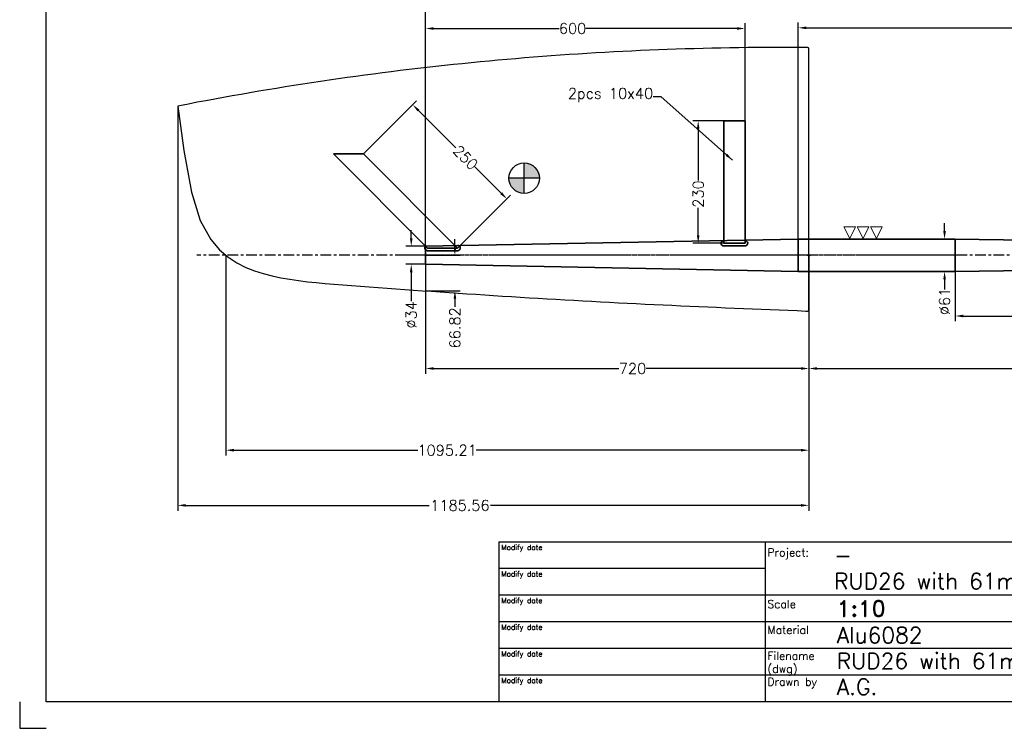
# Model space of a CAD drawing. Header units: millimetres. Extents: x -21605 to -18755, y -21786 to -19786.
# Tile 1 of 4: x -21605 to -19756, y -21786 to -20455. Entities that reach past the tile are written whole.
import ezdxf

# ---------------------------------------------------------------- set-up
doc = ezdxf.new("R2010")
doc.units = ezdxf.units.MM
doc.header["$LTSCALE"] = 5
doc.header["$PDMODE"] = 34
doc.header["$PDSIZE"] = 3
doc.linetypes.add('CENTER', pattern=[7, 4, -1, 1, -1])
for name, color, linetype in [('Blade', 1, 'Continuous'), ('center', 8, 'CENTER'), ('RAMME', 7, 'Continuous')]:
    doc.layers.add(name, color=color, linetype=linetype)
doc.layers.add('DIMS', color=7, linetype='Continuous', lineweight=15)
doc.layers.add('STOCK', color=5, linetype='Continuous', lineweight=35)
doc.styles.add('ROMAND', font='romand')
doc.styles.add('ROMANS', font='romans')
doc.dimstyles.new('Text 20', dxfattribs={"dimtxt": 20, "dimasz": 15, "dimexe": 10, "dimexo": 0, "dimgap": 0, "dimtad": 0, "dimdsep": 46, "dimtxsty": 'ROMANS', "dimcen": 10, "dimazin": 2, "dimtfac": 0.65, "dimtofl": 0, "dimtmove": 0, "dimatfit": 0, "dimfxl": 1, "dimtolj": 1, "dimarcsym": 0})

# ---------------------------------------------------------------- blocks, each defined once
blk = doc.blocks.new('*D3')
at = {"layer": 'DEFPOINTS', "color": 0, "transparency": 16777216}
for p in [(-18997.7, -20387.9), (-18997.7, -20872.3), (-20842.7, -20897.3)]:
    blk.add_point(p, dxfattribs=at)
at = {"layer": 'DIMS', "color": 0, "lineweight": -2, "transparency": 16777216}
for p, q in [((-20842.7, -20897.3), (-20842.7, -20377.9)), ((-18997.7, -20872.3), (-18997.7, -20377.9)), ((-20827.7, -20387.9), (-19984.2, -20387.9)), ((-19012.7, -20387.9), (-19916.6, -20387.9))]:
    blk.add_line(p, q, dxfattribs=at)
at = {"layer": 'DIMS', "color": 0, "transparency": 16777216}
for points in [[(-20827.7, -20385.4), (-20827.7, -20390.4), (-20842.7, -20387.9)], [(-19012.7, -20385.4), (-19012.7, -20390.4), (-18997.7, -20387.9)]]:
    blk.add_solid(points, dxfattribs=at)
at = {"layer": 'DIMS', "color": 0, "transparency": 16777216, "insert": (-19950.4, -20387.9), "char_height": 20, "attachment_point": 5, "style": 'ROMANS'}
blk.add_mtext('\\A1;1845', dxfattribs=at)
blk = doc.blocks.new('*D4')
at = {"layer": 'DEFPOINTS', "color": 0, "transparency": 16777216}
for p in [(-20242.7, -20471.3), (-20242.7, -20644.7), (-20842.7, -20897.3)]:
    blk.add_point(p, dxfattribs=at)
at = {"layer": 'DIMS', "color": 0, "lineweight": -2, "transparency": 16777216}
for p, q in [((-20842.7, -20897.3), (-20842.7, -20461.3)), ((-20827.7, -20471.3), (-20591.9, -20471.3)), ((-20257.7, -20471.3), (-20541.5, -20471.3)), ((-20242.7, -20644.7), (-20242.7, -20461.3))]:
    blk.add_line(p, q, dxfattribs=at)
at = {"layer": 'DIMS', "color": 0, "transparency": 16777216}
for points in [[(-20827.7, -20468.8), (-20827.7, -20473.8), (-20842.7, -20471.3)], [(-20257.7, -20468.8), (-20257.7, -20473.8), (-20242.7, -20471.3)]]:
    blk.add_solid(points, dxfattribs=at)
at = {"layer": 'DIMS', "color": 0, "transparency": 16777216, "insert": (-20566.7, -20471.3), "char_height": 20, "attachment_point": 5, "style": 'ROMANS'}
blk.add_mtext('\\A1;600', dxfattribs=at)
blk = doc.blocks.new('*D5')
at = {"layer": 'DEFPOINTS', "color": 0, "transparency": 16777216}
for p in [(-19957.7, -20866.8), (-19957.7, -20927.8), (-19867.9, -20927.8)]:
    blk.add_point(p, dxfattribs=at)
at = {"layer": 'DIMS', "color": 0, "lineweight": -2, "transparency": 16777216}
for p, q in [((-19867.9, -20851.8), (-19867.9, -20836.8)), ((-19957.7, -20866.8), (-19857.9, -20866.8)), ((-19957.7, -20927.8), (-19857.9, -20927.8)), ((-19867.9, -20942.8), (-19867.9, -20961.7))]:
    blk.add_line(p, q, dxfattribs=at)
at = {"layer": 'DIMS', "color": 0, "transparency": 16777216}
for points in [[(-19870.4, -20851.8), (-19865.4, -20851.8), (-19867.9, -20866.8)], [(-19870.4, -20942.8), (-19865.4, -20942.8), (-19867.9, -20927.8)]]:
    blk.add_solid(points, dxfattribs=at)
at = {"layer": 'DIMS', "color": 0, "transparency": 16777216, "insert": (-19867.9, -20984.1), "char_height": 20, "attachment_point": 5, "rotation": 90, "style": 'ROMANS'}
blk.add_mtext('\\A1;%%C61', dxfattribs=at)
blk = doc.blocks.new('*D6')
at = {"layer": 'DEFPOINTS', "color": 0, "transparency": 16777216}
for p in [(-20842.7, -20880.3), (-20869.7, -20914.3), (-20842.7, -20914.3)]:
    blk.add_point(p, dxfattribs=at)
at = {"layer": 'DIMS', "color": 0, "lineweight": -2, "transparency": 16777216}
for p, q in [((-20869.7, -20865.3), (-20869.7, -20850.3)), ((-20842.7, -20880.3), (-20879.7, -20880.3)), ((-20842.7, -20914.3), (-20879.7, -20914.3)), ((-20869.7, -20929.3), (-20869.7, -20983.6))]:
    blk.add_line(p, q, dxfattribs=at)
at = {"layer": 'DIMS', "color": 0, "transparency": 16777216}
for points in [[(-20872.2, -20865.3), (-20867.2, -20865.3), (-20869.7, -20880.3)], [(-20872.2, -20929.3), (-20867.2, -20929.3), (-20869.7, -20914.3)]]:
    blk.add_solid(points, dxfattribs=at)
at = {"layer": 'DIMS', "color": 0, "transparency": 16777216, "insert": (-20869.7, -21009.3), "char_height": 20, "attachment_point": 5, "rotation": 90, "style": 'ROMANS'}
blk.add_mtext('\\A1;%%C34', dxfattribs=at)
blk = doc.blocks.new('*D7')
at = {"layer": 'DEFPOINTS', "color": 0, "transparency": 16777216}
for p in [(-20122.7, -20897.3), (-18997.7, -20917.3), (-20122.7, -21110)]:
    blk.add_point(p, dxfattribs=at)
at = {"layer": 'DIMS', "color": 0, "lineweight": -2, "transparency": 16777216}
for p, q in [((-20122.7, -20897.3), (-20122.7, -21120)), ((-18997.7, -20917.3), (-18997.7, -21120)), ((-20107.7, -21110), (-19593, -21110)), ((-19012.7, -21110), (-19525.4, -21110))]:
    blk.add_line(p, q, dxfattribs=at)
at = {"layer": 'DIMS', "color": 0, "transparency": 16777216}
for points in [[(-20107.7, -21107.5), (-20107.7, -21112.5), (-20122.7, -21110)], [(-19012.7, -21107.5), (-19012.7, -21112.5), (-18997.7, -21110)]]:
    blk.add_solid(points, dxfattribs=at)
at = {"layer": 'DIMS', "color": 0, "transparency": 16777216, "insert": (-19559.2, -21110), "char_height": 20, "attachment_point": 5, "style": 'ROMANS'}
blk.add_mtext('\\A1;1125', dxfattribs=at)
blk = doc.blocks.new('*D8')
at = {"layer": 'DEFPOINTS', "color": 0, "transparency": 16777216}
for p in [(-20282.7, -20644.7), (-20330.7, -20874.7), (-20282.7, -20874.7)]:
    blk.add_point(p, dxfattribs=at)
at = {"layer": 'DIMS', "color": 0, "lineweight": -2, "transparency": 16777216}
for p, q in [((-20282.7, -20644.7), (-20340.7, -20644.7)), ((-20330.7, -20659.7), (-20330.7, -20756.6)), ((-20330.7, -20859.7), (-20330.7, -20808)), ((-20282.7, -20874.7), (-20340.7, -20874.7))]:
    blk.add_line(p, q, dxfattribs=at)
at = {"layer": 'DIMS', "color": 0, "transparency": 16777216}
for points in [[(-20333.2, -20659.7), (-20328.2, -20659.7), (-20330.7, -20644.7)], [(-20333.2, -20859.7), (-20328.2, -20859.7), (-20330.7, -20874.7)]]:
    blk.add_solid(points, dxfattribs=at)
at = {"layer": 'DIMS', "color": 0, "transparency": 16777216, "insert": (-20330.7, -20782.3), "char_height": 20, "attachment_point": 5, "rotation": 90, "style": 'ROMANS'}
blk.add_mtext('\\A1;230', dxfattribs=at)
blk = doc.blocks.new('*D9')
at = {"layer": 'DEFPOINTS', "color": 0, "transparency": 16777216}
for p in [(-20959.3, -20707), (-20690.1, -20791.4), (-20782.6, -20883.9)]:
    blk.add_point(p, dxfattribs=at)
at = {"layer": 'DIMS', "color": 0, "lineweight": -2, "transparency": 16777216}
for p, q in [((-20959.3, -20707), (-20859.8, -20607.5)), ((-20856.2, -20625.2), (-20785.9, -20695.6)), ((-20700.7, -20780.8), (-20749.5, -20732)), ((-20782.6, -20883.9), (-20683, -20784.4))]:
    blk.add_line(p, q, dxfattribs=at)
at = {"layer": 'DIMS', "color": 0, "transparency": 16777216}
for points in [[(-20854.5, -20623.5), (-20858, -20627), (-20866.8, -20614.6)], [(-20698.9, -20779.1), (-20702.5, -20782.6), (-20690.1, -20791.4)]]:
    blk.add_solid(points, dxfattribs=at)
at = {"layer": 'DIMS', "color": 0, "transparency": 16777216, "insert": (-20767.7, -20713.8), "char_height": 20, "attachment_point": 5, "rotation": 314.9809, "style": 'ROMANS'}
blk.add_mtext('\\A1;250', dxfattribs=at)
blk = doc.blocks.new('SLETDREJ')
at = {"layer": 'DIMS'}
for p, q in [((-14, 22), (-36, 22)), ((-36, 22), (-25, 0)), ((-14, 22), (-25, 0)), ((-11, 22), (0, 0)), ((11, 22), (-11, 22)), ((11, 22), (0, 0)), ((14, 22), (25, 0)), ((36, 22), (14, 22)), ((36, 22), (25, 0))]:
    blk.add_line(p, q, dxfattribs=at)
blk = doc.blocks.new('*D10')
at = {"layer": 'DEFPOINTS', "color": 0, "transparency": 16777216}
for p in [(-20842.7, -20897.3), (-20122.7, -20897.3), (-20842.7, -21110)]:
    blk.add_point(p, dxfattribs=at)
at = {"layer": 'DIMS', "color": 0, "lineweight": -2, "transparency": 16777216}
for p, q in [((-20842.7, -20897.3), (-20842.7, -21120)), ((-20122.7, -20897.3), (-20122.7, -21120)), ((-20827.7, -21110), (-20479.8, -21110)), ((-20137.7, -21110), (-20428.4, -21110))]:
    blk.add_line(p, q, dxfattribs=at)
at = {"layer": 'DIMS', "color": 0, "transparency": 16777216}
for points in [[(-20827.7, -21107.5), (-20827.7, -21112.5), (-20842.7, -21110)], [(-20137.7, -21107.5), (-20137.7, -21112.5), (-20122.7, -21110)]]:
    blk.add_solid(points, dxfattribs=at)
at = {"layer": 'DIMS', "color": 0, "transparency": 16777216, "insert": (-20454.1, -21110), "char_height": 20, "attachment_point": 5, "style": 'ROMANS'}
blk.add_mtext('\\A1;720', dxfattribs=at)
blk = doc.blocks.new('*D11')
at = {"layer": 'DEFPOINTS', "color": 0, "transparency": 16777216}
for p in [(-20842.7, -20897.3), (-20843, -20964.1), (-20787.7, -20964.1)]:
    blk.add_point(p, dxfattribs=at)
at = {"layer": 'DIMS', "color": 0, "lineweight": -2, "transparency": 16777216}
for p, q in [((-20787.7, -20882.3), (-20787.7, -20867.3)), ((-20842.7, -20897.3), (-20777.7, -20897.3)), ((-20843, -20964.1), (-20777.7, -20964.1)), ((-20787.7, -20979.1), (-20787.7, -20994.1))]:
    blk.add_line(p, q, dxfattribs=at)
at = {"layer": 'DIMS', "color": 0, "transparency": 16777216}
for points in [[(-20790.2, -20882.3), (-20785.2, -20882.3), (-20787.7, -20897.3)], [(-20790.2, -20979.1), (-20785.2, -20979.1), (-20787.7, -20964.1)]]:
    blk.add_solid(points, dxfattribs=at)
at = {"layer": 'DIMS', "color": 0, "transparency": 16777216, "insert": (-20787.7, -21033.7), "char_height": 20, "attachment_point": 5, "rotation": 90, "style": 'ROMANS'}
blk.add_mtext('\\A1;66.82', dxfattribs=at)
blk = doc.blocks.new('*D13')
at = {"layer": 'DEFPOINTS', "color": 0, "transparency": 16777216}
for p in [(-18997.7, -20470.1), (-20142.7, -20866.8), (-18997.7, -20877.3)]:
    blk.add_point(p, dxfattribs=at)
at = {"layer": 'DIMS', "color": 0, "lineweight": -2, "transparency": 16777216}
for p, q in [((-20142.7, -20866.8), (-20142.7, -20460.1)), ((-20127.7, -20470.1), (-19581.6, -20470.1)), ((-19012.7, -20470.1), (-19514, -20470.1)), ((-18997.7, -20877.3), (-18997.7, -20460.1))]:
    blk.add_line(p, q, dxfattribs=at)
at = {"layer": 'DIMS', "color": 0, "transparency": 16777216}
for points in [[(-20127.7, -20467.6), (-20127.7, -20472.6), (-20142.7, -20470.1)], [(-19012.7, -20467.6), (-19012.7, -20472.6), (-18997.7, -20470.1)]]:
    blk.add_solid(points, dxfattribs=at)
at = {"layer": 'DIMS', "color": 0, "transparency": 16777216, "insert": (-19547.8, -20470.1), "char_height": 20, "attachment_point": 5, "style": 'ROMANS'}
blk.add_mtext('\\A1;1145', dxfattribs=at)
blk = doc.blocks.new('*D14')
at = {"layer": 'DEFPOINTS', "color": 0, "transparency": 16777216}
for p in [(-21217.9, -20897.3), (-20122.7, -21002.2), (-21217.9, -21263.5)]:
    blk.add_point(p, dxfattribs=at)
at = {"layer": 'DIMS', "color": 0, "lineweight": -2, "transparency": 16777216}
for p, q in [((-21217.9, -20897.3), (-21217.9, -21273.5)), ((-20122.7, -21002.2), (-20122.7, -21273.5)), ((-21202.9, -21263.5), (-20857.1, -21263.5)), ((-20137.7, -21263.5), (-20747.6, -21263.5))]:
    blk.add_line(p, q, dxfattribs=at)
at = {"layer": 'DIMS', "color": 0, "transparency": 16777216}
for points in [[(-21202.9, -21261), (-21202.9, -21266), (-21217.9, -21263.5)], [(-20137.7, -21261), (-20137.7, -21266), (-20122.7, -21263.5)]]:
    blk.add_solid(points, dxfattribs=at)
at = {"layer": 'DIMS', "color": 0, "transparency": 16777216, "insert": (-20802.3, -21263.5), "char_height": 20, "attachment_point": 5, "style": 'ROMANS'}
blk.add_mtext('\\A1;1095.21', dxfattribs=at)
blk = doc.blocks.new('*D15')
at = {"layer": 'DEFPOINTS', "color": 0, "transparency": 16777216}
for p in [(-21308.3, -20617.1), (-20122.7, -21002.2), (-21308.3, -21367.1)]:
    blk.add_point(p, dxfattribs=at)
at = {"layer": 'DIMS', "color": 0, "lineweight": -2, "transparency": 16777216}
for p, q in [((-21308.3, -20617.1), (-21308.3, -21377.1)), ((-20122.7, -21002.2), (-20122.7, -21377.1)), ((-21293.3, -21367.1), (-20835.8, -21367.1)), ((-20137.7, -21367.1), (-20720.6, -21367.1))]:
    blk.add_line(p, q, dxfattribs=at)
at = {"layer": 'DIMS', "color": 0, "transparency": 16777216}
for points in [[(-21293.3, -21364.6), (-21293.3, -21369.6), (-21308.3, -21367.1)], [(-20137.7, -21364.6), (-20137.7, -21369.6), (-20122.7, -21367.1)]]:
    blk.add_solid(points, dxfattribs=at)
at = {"layer": 'DIMS', "color": 0, "transparency": 16777216, "insert": (-20778.2, -21367.1), "char_height": 20, "attachment_point": 5, "style": 'ROMANS'}
blk.add_mtext('\\A1;1185.56', dxfattribs=at)
blk = doc.blocks.new('RUD26-BLADE')
h = blk.add_hatch(color=256)
h.paths.add_polyline_path([(-534.9, 144.8), (-563.5, 144.8, 0.414214), (-534.9, 116.2)])
h.paths.add_polyline_path([(-506.3, 144.8, 0.414214), (-534.9, 173.3), (-534.9, 144.8)])
for p, q in [((-534.9, 116.2), (-534.9, 173.3)), ((-506.3, 144.8), (-563.5, 144.8))]:
    blk.add_line(p, q)
blk.add_lwpolyline([(-14.3, 390.2), (-31.1, 390.3), (-47.9, 390.3), (-64.6, 390.3), (-81.4, 390.3), (-98.2, 390.2), (-115, 390), (-131.8, 389.8), (-148.6, 389.6), (-165.3, 389.3), (-182.1, 388.9), (-198.9, 388.5), (-215.7, 388.1), (-232.5, 387.6), (-249.2, 387.1), (-266, 386.5), (-282.8, 385.9), (-299.6, 385.2), (-316.3, 384.5), (-333.1, 383.7), (-349.8, 382.9), (-366.6, 382), (-383.4, 381.1), (-400.1, 380.1), (-416.9, 379.1), (-433.6, 378), (-450.4, 376.9), (-467.1, 375.8), (-483.9, 374.6), (-500.6, 373.3), (-517.3, 372), (-534.1, 370.7), (-550.8, 369.3), (-567.5, 367.8), (-584.2, 366.3), (-600.9, 364.8), (-617.6, 363.2), (-634.4, 361.6), (-651.1, 359.9), (-667.7, 358.2), (-684.4, 356.4), (-701.1, 354.6), (-717.8, 352.7), (-734.5, 350.8), (-751.1, 348.8), (-767.8, 346.8), (-784.5, 344.7), (-801.1, 342.6), (-817.8, 340.4), (-834.4, 338.2), (-851, 336), (-867.6, 333.7), (-884.3, 331.3), (-900.9, 328.9), (-917.5, 326.5), (-934.1, 324), (-950.7, 321.4), (-967.3, 318.9), (-983.8, 316.2), (-1000.4, 313.5), (-1017, 310.8), (-1033.5, 308), (-1050.1, 305.2), (-1066.6, 302.3), (-1083.1, 299.4), (-1099.6, 296.4), (-1116.2, 293.4), (-1132.7, 290.4), (-1149.2, 287.3), (-1165.6, 284.1), (-1182.1, 280.9), (-1185.6, 280.2), (-1185.6, 280.2), (-1185.6, 280.2), (-1185.6, 280.2), (-1185.6, 280.2), (-1185.6, 280.2), (-1185.6, 280.2), (-1185.6, 280.2), (-1185.6, 280.2), (-1185.6, 280.2), (-1185.6, 280.2), (-1185.6, 280.2), (-1185.6, 280.2), (-1185.6, 280.1), (-1185.6, 280.1), (-1185.6, 280.1), (-1185.6, 280.1), (-1185.6, 280.1), (-1185.6, 280.1), (-1185.6, 280.1), (-1185.6, 280.1), (-1185.6, 280.1), (-1185.6, 280.1), (-1185.6, 280.1), (-1185.6, 280.1), (-1185.6, 280.1), (-1185.6, 280.1), (-1185.6, 280.1), (-1185.6, 280.1), (-1185.6, 280.1), (-1185.6, 280.1), (-1185.6, 280), (-1185.6, 280), (-1185.6, 280), (-1185.6, 280), (-1185.6, 280), (-1185.6, 280), (-1185.6, 280), (-1185.6, 280), (-1185.6, 280), (-1185.6, 280), (-1185.6, 280), (-1185.6, 280), (-1185.6, 280), (-1185.6, 280), (-1185.6, 280), (-1185.6, 280), (-1185.6, 280), (-1185.6, 280), (-1185.6, 279.9), (-1185.6, 279.9), (-1185.6, 279.9), (-1185.6, 279.9), (-1185.6, 279.9), (-1185.6, 279.9), (-1185.6, 279.9), (-1185.6, 279.9), (-1185.6, 279.9), (-1185.6, 279.9), (-1185.6, 279.9), (-1185.6, 279.9), (-1185.6, 279.9), (-1185.6, 279.9), (-1185.6, 279.9), (-1185.6, 279.9), (-1185.6, 279.9), (-1185.6, 279.9), (-1185.6, 279.8), (-1185.6, 279.8), (-1185.6, 279.8), (-1185.6, 279.8), (-1174.1, 197.1), (-1160, 118.7), (-1143.2, 65.2), (-1123.6, 29.8), (-1107, 10.5), (-1091.3, -3.1), (-1074.4, -14.2), (-1057.7, -22.7), (-1041.5, -29.1), (-1024.9, -34.4), (-1008.3, -38.7), (-991.8, -42.2), (-975.2, -45.1), (-958.7, -47.6), (-942.1, -49.6), (-925.5, -51.3), (-908.9, -52.8), (-892.3, -54.1), (-875.7, -55.4), (-859.1, -56.6), (-842.4, -57.9), (-825.8, -59.2), (-809.1, -60.4), (-792.5, -61.6), (-775.8, -62.8), (-759.2, -64.1), (-742.5, -65.3), (-725.8, -66.5), (-709.2, -67.6), (-692.5, -68.8), (-675.8, -70), (-659.1, -71.1), (-642.4, -72.2), (-625.7, -73.3), (-609, -74.4), (-592.3, -75.5), (-575.6, -76.6), (-558.9, -77.7), (-542.1, -78.7), (-525.4, -79.7), (-508.7, -80.7), (-491.9, -81.7), (-475.2, -82.6), (-458.5, -83.6), (-441.7, -84.6), (-425, -85.5), (-408.2, -86.4), (-391.5, -87.3), (-374.7, -88.2), (-357.9, -89.1), (-341.2, -89.9), (-324.4, -90.8), (-307.6, -91.7), (-290.9, -92.5), (-274.1, -93.3), (-257.3, -94), (-240.6, -94.7), (-223.8, -95.5), (-207, -96.2), (-190.2, -97), (-173.4, -97.7), (-156.7, -98.5), (-139.9, -99.2), (-123.1, -99.9), (-106.3, -100.6), (-89.5, -101.2), (-72.7, -101.9), (-56, -102.6), (-39.2, -103.3), (-22.4, -104), (-5.6, -104.7), (-2.6, -104.8, 0.425829), (0, -102.3), (0, 387.6, 0.41131), (-2.5, 390.1)], format="xyb", close=True)
blk.add_circle((-534.9, 144.8), 28.6)
blk.add_point((0, 0))
at = {"layer": 'center'}
blk.add_line((292.8, 0), (-1149.9, 0), dxfattribs=at)
blk = doc.blocks.new('*D22')
at = {"layer": 'DEFPOINTS', "color": 0, "transparency": 16777216}
for p in [(-18997.7, -20917.3), (-19847.7, -20927.8), (-19847.7, -21011.4)]:
    blk.add_point(p, dxfattribs=at)
at = {"layer": 'DIMS', "color": 0, "lineweight": -2, "transparency": 16777216}
for p, q in [((-18997.7, -20917.3), (-18997.7, -21021.4)), ((-19847.7, -20927.8), (-19847.7, -21021.4)), ((-19832.7, -21011.4), (-19448.4, -21011.4)), ((-19012.7, -21011.4), (-19397, -21011.4))]:
    blk.add_line(p, q, dxfattribs=at)
at = {"layer": 'DIMS', "color": 0, "transparency": 16777216}
for points in [[(-19832.7, -21008.9), (-19832.7, -21013.9), (-19847.7, -21011.4)], [(-19012.7, -21008.9), (-19012.7, -21013.9), (-18997.7, -21011.4)]]:
    blk.add_solid(points, dxfattribs=at)
at = {"layer": 'DIMS', "color": 0, "transparency": 16777216, "insert": (-19422.7, -21011.4), "char_height": 20, "attachment_point": 5, "style": 'ROMANS'}
blk.add_mtext('\\A1;850', dxfattribs=at)

msp = doc.modelspace()

# ---------------------------------------------------------------- linework, layer by layer
at = {"layer": 'center'}
msp.add_line((-18880.688, -20897.319), (-20892.69, -20897.319), dxfattribs=at)
at = {"layer": 'RAMME'}
for p, q in [((-21555.194, -21735.899), (-21555.194, -19835.899)), ((-20705.194, -21435.899), (-18805.194, -21435.899)), ((-20705.194, -21435.899), (-20705.194, -21735.899)), ((-20205.194, -21435.899), (-20205.194, -21735.899)), ((-20205.194, -21485.899), (-20705.194, -21485.899)), ((-19305.194, -21535.899), (-20705.194, -21535.899)), ((-19305.194, -21585.899), (-20705.194, -21585.899)), ((-19305.194, -21635.899), (-20705.194, -21635.899)), ((-19305.194, -21685.899), (-20705.194, -21685.899)), ((-21605.194, -21735.899), (-21605.194, -21785.899)), ((-18805.194, -21735.899), (-21555.194, -21735.899)), ((-21605.194, -21785.899), (-21555.194, -21785.899))]:
    msp.add_line(p, q, dxfattribs=at)
at = {"layer": 'STOCK'}
for p, q in [((-20282.69, -20644.705), (-20282.69, -20874.705)), ((-20242.69, -20644.705), (-20282.69, -20644.705)), ((-20242.69, -20874.705), (-20242.69, -20644.705)), ((-20959.304, -20707.019), (-21015.872, -20707.019)), ((-21015.872, -20707.019), (-20839.154, -20883.855)), ((-20782.586, -20883.855), (-20959.304, -20707.019)), ((-20842.69, -20880.319), (-20142.69, -20866.819)), ((-20842.69, -20897.319), (-20842.69, -20880.319)), ((-20242.69, -20874.705), (-20282.69, -20874.705)), ((-20282.69, -20879.705), (-20242.69, -20879.705)), ((-20142.69, -20897.319), (-20142.69, -20866.819)), ((-20142.69, -20866.819), (-19847.69, -20866.819)), ((-19847.69, -20866.819), (-19847.69, -20927.819)), ((-19847.69, -20866.819), (-19147.69, -20877.319)), ((-20842.69, -20897.319), (-20842.69, -20914.319)), ((-20782.586, -20883.855), (-20839.154, -20883.855)), ((-20839.154, -20888.855), (-20782.586, -20888.855)), ((-20142.69, -20897.319), (-20142.69, -20927.819)), ((-20842.69, -20914.319), (-20142.69, -20927.819)), ((-19147.69, -20917.319), (-19847.69, -20927.819)), ((-20142.69, -20927.819), (-19847.69, -20927.819))]:
    msp.add_line(p, q, dxfattribs=at)
for centre, start, end in [((-20839.154, -20883.855), 135, 270), ((-20782.586, -20883.855), 270, 90), ((-20282.69, -20874.705), 90, 270), ((-20242.69, -20874.705), 270, 90)]:
    msp.add_arc(centre, 5, start, end, dxfattribs=at)

# ---------------------------------------------------------------- block references
at = {"layer": 'Blade'}
msp.add_blockref('RUD26-BLADE', (-20122.69, -20897.319), dxfattribs=at)
at = {"layer": 'DIMS'}
msp.add_blockref('SLETDREJ', (-20020.954, -20865.819), dxfattribs=at)

# ---------------------------------------------------------------- texts
at = {"layer": 'DIMS', "insert": (-20415.19, -20609.819), "char_height": 20, "attachment_point": 9, "style": 'ROMANS'}
msp.add_mtext('\\A1;2pcs 10x40', dxfattribs=at)
at = {"layer": 'RAMME'}
for s, height, style, p in [('Modify date', 9.91423, 'ROMANS', (-20700.617, -21450.899)), ('Project:', 15, 'ROMANS', (-20200.644, -21462.973)), ('-', 30, 'ROMANS', (-20075.194, -21475.899)), ('Modify date', 9.91423, 'ROMANS', (-20700.617, -21500.899)), ('RUD26 with 61mm stock', 30, 'ROMANS', (-20075.194, -21524.47)), ('Modify date', 9.91423, 'ROMANS', (-20700.617, -21550.899)), ('Scale ', 15, 'ROMANS', (-20200.644, -21560.116)), ('1:10', 30, 'ROMAND', (-20070.194, -21575.899)), ('Modify date', 9.91423, 'ROMANS', (-20700.617, -21600.899)), ('Material', 15, 'ROMANS', (-20200.644, -21608.687)), ('Alu6082', 30, 'ROMANS', (-20070.194, -21625.899)), ('Modify date', 9.91423, 'ROMANS', (-20700.617, -21650.899)), ('Filename', 15, 'ROMANS', (-20200.644, -21657.259)), ('RUD26 with 61mm stock-V2', 30, 'ROMANS', (-20070.194, -21674.47)), ('(dwg)', 15, 'ROMANS', (-20200.644, -21681.545)), ('Modify date', 9.91423, 'ROMANS', (-20700.617, -21700.899)), ('Drawn by', 15, 'ROMANS', (-20200.644, -21705.83)), ('A.G.', 30, 'ROMANS', (-20070.194, -21723.042))]:
    msp.add_text(s, height=height, dxfattribs=dict(at, style=style)).set_placement(p)

# ---------------------------------------------------------------- dimensions: what is measured, and where the dimension line sits
at = {"layer": 'DIMS'}
for base, p1, p2, picture, middle in [((-18997.69, -20387.887), (-20842.69, -20897.319), (-18997.69, -20872.319), '*D3', (-19950.432, -20387.887)), ((-20242.69, -20471.319), (-20842.69, -20897.319), (-20242.69, -20644.705), '*D4', (-20566.69, -20471.319)), ((-18997.69, -20470.128), (-20142.69, -20866.819), (-18997.69, -20877.319), '*D13', (-19547.831, -20470.128)), ((-21217.9, -21263.512), (-20122.69, -21002.229), (-21217.9, -20897.319), '*D14', (-20802.336, -21263.512)), ((-20842.69, -21109.998), (-20122.69, -20897.319), (-20842.69, -20897.319), '*D10', (-20454.089, -21109.998)), ((-20122.69, -21109.998), (-18997.69, -20917.319), (-20122.69, -20897.319), '*D7', (-19559.181, -21109.998))]:
    dim = msp.add_linear_dim(base=base, p1=p1, p2=p2, dimstyle='Text 20', dxfattribs=at)
    dim.commit()
    dim.dimension.update_dxf_attribs({"geometry": picture, "text_midpoint": middle, "dimtype": 160})
dim = msp.add_linear_dim(base=(-21308.253, -21367.082), p1=(-20122.69, -21002.229), p2=(-21308.253, -20617.095), dimstyle='Text 20', override={"dimarcsym": 1}, dxfattribs=at)
dim.commit()
dim.dimension.update_dxf_attribs({"geometry": '*D15', "text_midpoint": (-20778.184, -21367.082), "dimtype": 160})
for base, p1, p2, angle, picture, middle, dimtype in [((-20690.115, -20791.446), (-20959.304, -20707.019), (-20782.586, -20883.855), 314.980888, '*D9', (-20767.69, -20713.819), 161), ((-20330.69, -20874.705), (-20282.69, -20644.705), (-20282.69, -20874.705), 90, '*D8', (-20330.69, -20782.319), 160), ((-20787.69, -20964.136), (-20842.69, -20897.319), (-20842.966, -20964.136), 90, '*D11', (-20787.69, -21033.66), 160)]:
    dim = msp.add_linear_dim(base=base, p1=p1, p2=p2, angle=angle, dimstyle='Text 20', dxfattribs=at)
    dim.commit()
    dim.dimension.update_dxf_attribs({"geometry": picture, "text_midpoint": middle, "dimtype": dimtype})
for base, p1, p2, picture, middle in [((-19867.892, -20927.819), (-19957.69, -20866.819), (-19957.69, -20927.819), '*D5', (-19867.892, -20984.057)), ((-20869.69, -20914.319), (-20842.69, -20880.319), (-20842.69, -20914.319), '*D6', (-20869.69, -21009.319))]:
    dim = msp.add_linear_dim(base=base, p1=p1, p2=p2, angle=90, text='%%C<>', dimstyle='Text 20', dxfattribs=at)
    dim.commit()
    dim.dimension.update_dxf_attribs({"geometry": picture, "text_midpoint": middle, "dimtype": 160})
dim = msp.add_linear_dim(base=(-19847.69, -21011.4), p1=(-18997.69, -20917.319), p2=(-19847.69, -20927.819), dimstyle='Text 20', override={"dimarcsym": 1}, dxfattribs=at)
dim.commit()
dim.dimension.update_dxf_attribs({"geometry": '*D22', "text_midpoint": (-19422.69, -21011.4)})

# ---------------------------------------------------------------- leaders
at = {"layer": 'DIMS', "annotation_type": 0, "has_hookline": 1, "hookline_direction": 1, "text_width": 177.143}
msp.add_leader([(-20266.19, -20718.819), (-20400.19, -20599.819), (-20415.19, -20599.819)], dimstyle='Text 20', override={"dimgap": 0, "dimtad": 0}, dxfattribs=at)

doc.saveas('drawing.dxf')
